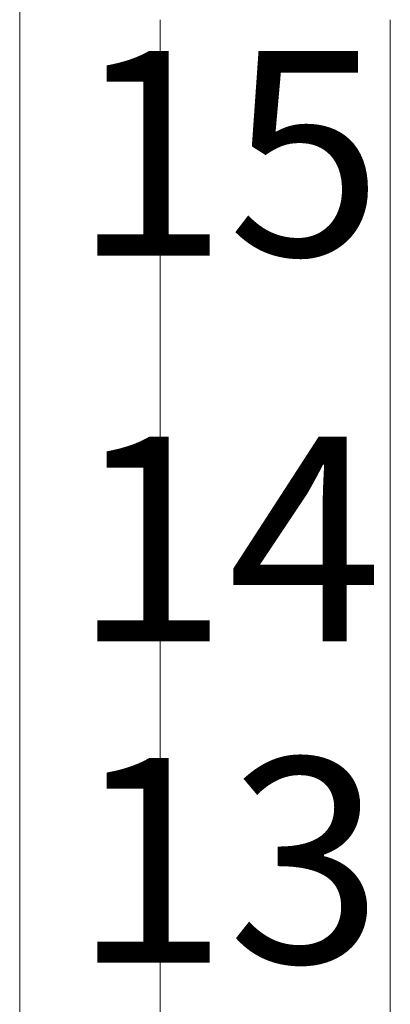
# Model space of a CAD drawing. Header units: inches. Extents: x 0 to 814, y 0 to 621.
# Tile 25 of 37: x 376.32 to 379.94, y 372.77 to 382.39. Entities that reach past the tile are written whole.
import ezdxf

# ---------------------------------------------------------------- set-up
doc = ezdxf.new("R2010")
doc.units = ezdxf.units.IN
doc.header["$LTSCALE"] = 10
doc.header["$MEASUREMENT"] = 0

msp = doc.modelspace()

# ---------------------------------------------------------------- linework, layer by layer
at = {"lineweight": 15}
for p, q in [((376.3187, 394.9255), (376.3187, 351.7255)), ((377.6912, 382.3876), (377.6912, 364.2634)), ((379.9412, 382.3876), (379.9412, 364.2634))]:
    msp.add_line(p, q, dxfattribs=at)

# ---------------------------------------------------------------- texts
at = {"lineweight": 15, "char_height": 2, "attachment_point": 1}
for s, insert in [('15', (376.8388, 382.0825)), ('14', (376.8388, 378.3111)), ('13', (376.8388, 375.1717))]:
    msp.add_mtext_dynamic_manual_height_columns(s, width=2, gutter_width=33.8667, heights=[0], dxfattribs=dict(at, insert=insert))

doc.saveas('drawing.dxf')
